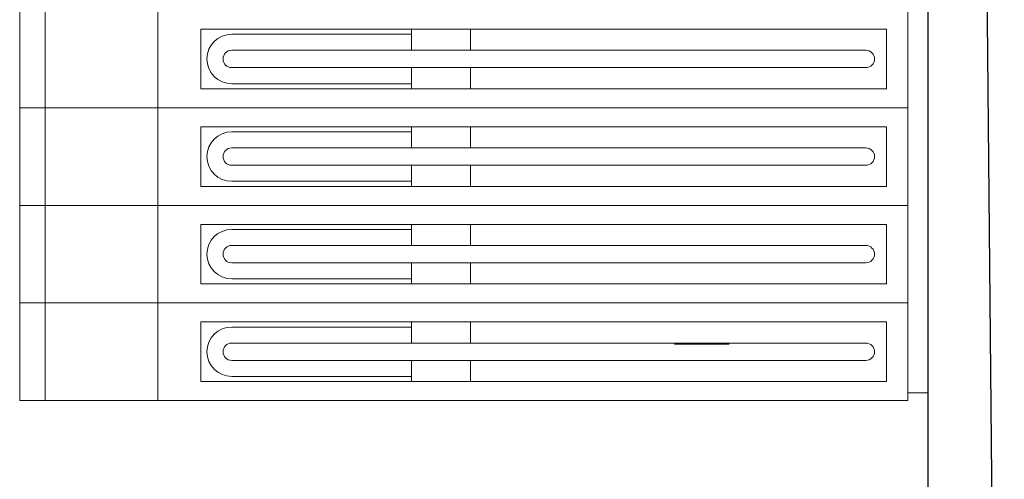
# Model space of a CAD drawing. Extents: x 261105 to 7565828, y -85627 to 5881792.
# Tile 79 of 116: x 364775 to 366715, y -25220 to -24313. Entities that reach past the tile are written whole.
import ezdxf

# ---------------------------------------------------------------- set-up
doc = ezdxf.new("R2010")
doc.units = 0
doc.header["$MEASUREMENT"] = 0
for name, color, linetype, lineweight in [('CZ-CI', 140, 'Continuous', 9), ('CZ-GR', 14, 'Continuous', 30), ('CZ-SR', 102, 'Continuous', 15)]:
    doc.layers.add(name, color=color, linetype=linetype, lineweight=lineweight)
doc.layers.add('xxOś 2_rysunek_Widok ogólny___DefaultObject_', color=7, linetype='Continuous')

msp = doc.modelspace()

# ---------------------------------------------------------------- linework, layer by layer
at = {"layer": 'CZ-CI'}
for p, q in [((366525.4, -23314.4, 0), (366525.4, -25064.4, 0)), ((364775.4, -23664.4, 0), (364775.4, -25064.4, 0)), ((364775.4, -25064.4, 0), (364775.4, -24294.4, 0)), ((364825.4, -25064.4, 0), (364825.4, -24294.4, 0)), ((365047.3, -24486.9, 0), (365047.3, -24294.4, 0)), ((366525.4, -25064.4, 0), (366525.4, -24294.4, 0)), ((365132.1, -24449.4, 0), (365132.1, -24331.9, 0)), ((365132.1, -24331.9, 0), (366483.3, -24331.9, 0)), ((365193.1, -24341.9, 0), (365547.2, -24341.9, 0)), ((365547.2, -24373.5, 0), (365547.2, -24331.9, 0)), ((365663.5, -24373.5, 0), (365663.5, -24331.9, 0)), ((366483.3, -24449.4, 0), (366483.3, -24331.9, 0)), ((365193.1, -24373.5, 0), (366442.5, -24373.5, 0)), ((365193.1, -24407.7, 0), (366442.5, -24407.7, 0)), ((365547.2, -24449.4, 0), (365547.2, -24407.7, 0)), ((365663.5, -24449.4, 0), (365663.5, -24407.7, 0)), ((365193.1, -24439.4, 0), (365547.2, -24439.4, 0)), ((365132.1, -24449.4, 0), (366483.3, -24449.4, 0)), ((364775.4, -24486.9, 0), (366525.4, -24486.9, 0)), ((365047.3, -24679.4, 0), (365047.3, -24486.9, 0)), ((365132.1, -24641.9, 0), (365132.1, -24524.4, 0)), ((365132.1, -24524.4, 0), (366483.3, -24524.4, 0)), ((365193.1, -24534.4, 0), (365547.2, -24534.4, 0)), ((365547.2, -24566, 0), (365547.2, -24524.4, 0)), ((365663.5, -24566, 0), (365663.5, -24524.4, 0)), ((366483.3, -24641.9, 0), (366483.3, -24524.4, 0)), ((365193.1, -24566, 0), (366442.5, -24566, 0)), ((365193.1, -24600.2, 0), (366442.5, -24600.2, 0)), ((365547.2, -24641.9, 0), (365547.2, -24600.2, 0)), ((365663.5, -24641.9, 0), (365663.5, -24600.2, 0)), ((365193.1, -24631.9, 0), (365547.2, -24631.9, 0)), ((365132.1, -24641.9, 0), (366483.3, -24641.9, 0)), ((364775.4, -24679.4, 0), (366525.4, -24679.4, 0)), ((365047.3, -24871.9, 0), (365047.3, -24679.4, 0)), ((365132.1, -24834.4, 0), (365132.1, -24716.9, 0)), ((365132.1, -24716.9, 0), (366483.3, -24716.9, 0)), ((365193.1, -24726.9, 0), (365547.2, -24726.9, 0)), ((365547.2, -24758.5, 0), (365547.2, -24716.9, 0)), ((365663.5, -24758.5, 0), (365663.5, -24716.9, 0)), ((366483.3, -24834.4, 0), (366483.3, -24716.9, 0)), ((365193.1, -24758.5, 0), (366442.5, -24758.5, 0)), ((365193.1, -24792.7, 0), (366442.5, -24792.7, 0)), ((365547.2, -24834.4, 0), (365547.2, -24792.7, 0)), ((365663.5, -24834.4, 0), (365663.5, -24792.7, 0)), ((365193.1, -24824.4, 0), (365547.2, -24824.4, 0)), ((365132.1, -24834.4, 0), (366483.3, -24834.4, 0)), ((364775.4, -24871.9, 0), (366525.4, -24871.9, 0)), ((365047.3, -25064.4, 0), (365047.3, -24871.9, 0)), ((365132.1, -25026.9, 0), (365132.1, -24909.4, 0)), ((365132.1, -24909.4, 0), (366483.3, -24909.4, 0)), ((365193.1, -24919.4, 0), (365547.2, -24919.4, 0)), ((365547.2, -24951, 0), (365547.2, -24909.4, 0)), ((365663.5, -24951, 0), (365663.5, -24909.4, 0)), ((366483.3, -25026.9, 0), (366483.3, -24909.4, 0)), ((365193.1, -24951, 0), (366442.5, -24951, 0)), ((366065.3, -24953.3, 0), (366173.3, -24953.3, 0)), ((365193.1, -24985.2, 0), (366442.5, -24985.2, 0)), ((365547.2, -25026.9, 0), (365547.2, -24985.2, 0)), ((365663.5, -25026.9, 0), (365663.5, -24985.2, 0)), ((365193.1, -25016.9, 0), (365547.2, -25016.9, 0)), ((365132.1, -25026.9, 0), (366483.3, -25026.9, 0)), ((366525.4, -25049.4, 0), (366565.3, -25049.4, 0)), ((364775.4, -25064.4, 0), (366525.4, -25064.4, 0)), ((364775.4, -25064.4, 0), (366525.4, -25064.4, 0))]:
    msp.add_line(p, q, dxfattribs=at)
for centre, radius, start, end in [((365193.1, -24390.6, 0), 48.8, 90, 270), ((365193.1, -24390.6, 0), 17.1, 90, 270), ((366442.5, -24390.6, 0), 17.1, 270, 90), ((365193.1, -24583.1, 0), 48.8, 90, 270), ((365193.1, -24583.1, 0), 17.1, 90, 270), ((366442.5, -24583.1, 0), 17.1, 270, 90), ((365193.1, -24775.6, 0), 48.8, 90, 270), ((365193.1, -24775.6, 0), 17.1, 90, 270), ((366442.5, -24775.6, 0), 17.1, 270, 90), ((365193.1, -24968.1, 0), 48.8, 90, 270), ((365193.1, -24968.1, 0), 17.1, 90, 270), ((366442.5, -24968.1, 0), 17.1, 270, 90)]:
    msp.add_arc(centre, radius, start, end, dxfattribs=at)
at = {"layer": 'CZ-GR'}
msp.add_lwpolyline([(366615.3, -17302.5), (366715.3, -27852.5)], dxfattribs=at)
at = {"layer": 'CZ-SR', "elevation": 0}
msp.add_lwpolyline([(366565.3, -18852.5), (366565.3, -27852.5), (366715.3, -27852.5)], dxfattribs=at)
at = {"layer": 'xxOś 2_rysunek_Widok ogólny___DefaultObject_', "color": 1}
msp.add_line((366565.3, -25652.5, 0), (366565.3, -18952.5, 0), dxfattribs=at)

doc.saveas('drawing.dxf')
